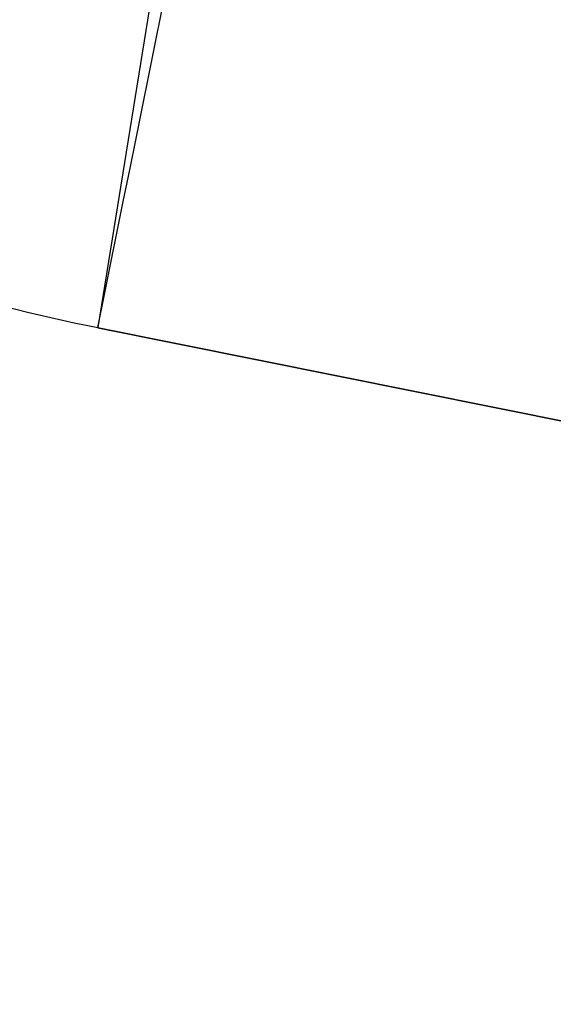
# Model space of a CAD drawing. Header units: millimetres. Extents: x 591 to 936, y 334 to 746.
# Tile 167 of 256: x 634.5371 to 634.6011, y 673.8662 to 673.9841. Entities that reach past the tile are written whole.
import ezdxf

# ---------------------------------------------------------------- set-up
doc = ezdxf.new("R2010")
doc.units = ezdxf.units.MM

msp = doc.modelspace()

# ---------------------------------------------------------------- linework, layer by layer
at = {"color": 7, "linetype": 'Continuous', "lineweight": 25}
for p, q in [((634.5567585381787, 674.0107537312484), (634.5465038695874, 673.9472785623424)), ((634.5465008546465, 673.9472540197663), (639.0501368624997, 673.0426955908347)), ((634.5465038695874, 673.9472785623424), (639.0501398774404, 673.0427201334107))]:
    msp.add_line(p, q, dxfattribs=at)
for centre, radius, start, end in [((635.7153003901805, 676.9753170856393), 3.249691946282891, 68.90756008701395, 248.0849774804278), ((616.8016930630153, 681.2807646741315), 19.15469921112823, 337.5319661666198, 338.2694568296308), ((525.8422162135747, 695.9685038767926), 110.9123821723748, 348.5480458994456, 348.6753659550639), ((634.5957379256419, 674.1924064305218), 0.2500233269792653, 248.0832538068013, 258.6432191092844)]:
    msp.add_arc(centre, radius, start, end, dxfattribs=at)

doc.saveas('drawing.dxf')
